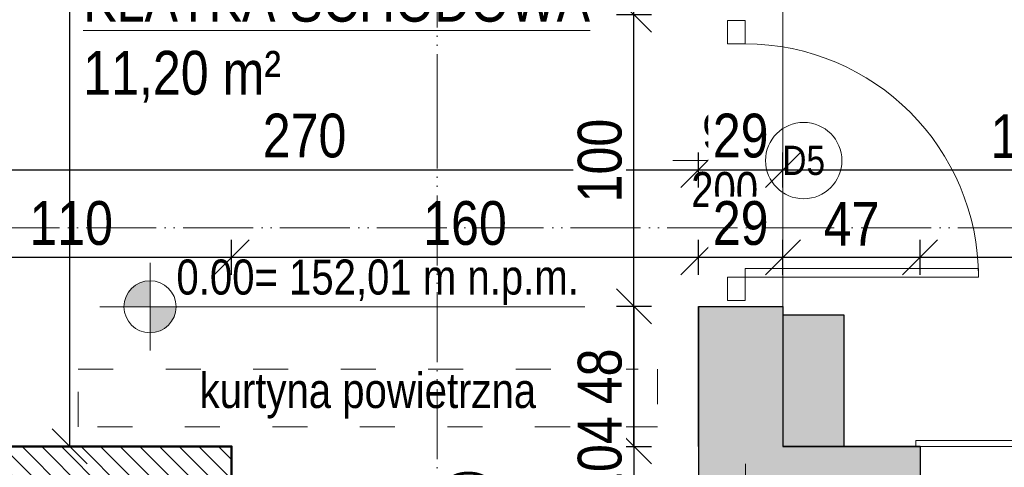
# Model space of a CAD drawing. Header units: millimetres. Extents: x 17147 to 52214, y -18116 to -4632.
# Tile 138 of 186: x 34299 to 34636, y -6989 to -6835. Entities that reach past the tile are written whole.
import ezdxf

# ---------------------------------------------------------------- set-up
doc = ezdxf.new("R2010")
doc.units = ezdxf.units.MM
for name, pattern in [('ACAD_ISO03W100', [30, 12, -18]), ('ACAD_ISO05W100', [33, 24, -3, 0, -3, 0, -3]), ('DASHDOT', [1, 0.5, -0.25, 0, -0.25])]:
    doc.linetypes.add(name, pattern=pattern)
doc.layers.get('Defpoints').update_dxf_attribs({"color": 6})
for name, color, linetype, lineweight in [('A-ciekie', 161, 'Continuous', 9), ('A-DRZ', 154, 'Continuous', 0), ('A-OKN', 154, 'Continuous', 9), ('A-opis', 130, 'Continuous', 9), ('A-wymiar', 177, 'Continuous', 0), ('A_opis_drzwi', 60, 'Continuous', 0), ('A_SCIANA_ISTN', 253, 'Continuous', 25), ('A_SCIANA_PROJ_KONSTRUKCJA', 3, 'Continuous', 50), ('elewacja C', 253, 'Continuous', 0), ('k_stal_osie', 1, 'DASHDOT', 9)]:
    doc.layers.add(name, color=color, linetype=linetype, lineweight=lineweight)
for name, color, linetype, lineweight, true_color in [('A-izolacja', 7, 'Continuous', 9, 0x4775ff), ('A_CIENKA_WARSTWY', 7, 'Continuous', 15, 0x3a3a92), ('S_KRESKOWANIE_SC_ISTN', 7, 'Continuous', 0, 0x878787)]:
    doc.layers.add(name, color=color, linetype=linetype, lineweight=lineweight, true_color=true_color)
doc.styles.get("Standard").update_dxf_attribs({"font": 'ARIALN.TTF'})
doc.styles.add('wymiary', font='ARIALN.TTF')
doc.dimstyles.new('anka', dxfattribs={"dimtxt": 15, "dimasz": 12, "dimexe": 6, "dimexo": 0.0625, "dimgap": 4, "dimtad": 1, "dimdec": 0, "dimzin": 0, "dimdsep": 46, "dimtxsty": 'wymiary', "dimblk": 'OBLIQUE', "dimcen": 0.09, "dimclrt": 7, "dimadec": 0, "dimazin": 0, "dimtfac": 1, "dimtdec": 0, "dimtix": 1, "dimtofl": 0, "dimtmove": 0, "dimatfit": 3, "dimldrblk": 'OBLIQUE', "dimfxl": 6, "dimfxlon": 1, "dimtfill": 1, "dimtolj": 1, "dimtzin": 0, "dimarcsym": 0})

# ---------------------------------------------------------------- blocks, each defined once
blk = doc.blocks.new('DRZWI-RZ-33')
at = {"layer": 'A-DRZ', "extrusion": (0, 0, -1)}
for points in [[(25, 48), (19, 48), (19, 40), (25, 40)], [(25, -48), (19, -48), (19, -40), (25, -40)]]:
    blk.add_lwpolyline(points, close=True, dxfattribs=at)
at = {"layer": 'A-DRZ'}
for points in [[(-19, -40), (-19, -37), (61, -37)], [(61, -40), (61, -37)]]:
    blk.add_lwpolyline(points, dxfattribs=at)
at = {"layer": 'A-DRZ', "extrusion": (0, 0, -1)}
blk.add_lwpolyline([(19, -40), (-61, -40)], dxfattribs=at)
at = {"layer": 'A-DRZ', "color": 1, "extrusion": (0, 0, -1)}
blk.add_arc((19, -40), 80, 90, 180, dxfattribs=at)
blk = doc.blocks.new('_OBLIQUE')
at = {"color": 0, "linetype": 'ByBlock'}
blk.add_line((-0.5, -0.5), (0.5, 0.5), dxfattribs=at)
blk = doc.blocks.new('*D96')
at = {"layer": 'A-wymiar', "color": 0, "lineweight": -2, "transparency": 16777216}
for p, q in [((34261.51, -6892.91), (34261.51, -6880.91)), ((34531.51, -6892.91), (34531.51, -6880.91)), ((34261.51, -6886.91), (34531.51, -6886.91))]:
    blk.add_line(p, q, dxfattribs=at)
at = {"layer": 'Defpoints', "color": 0, "transparency": 16777216}
for p in [(34531.51, -6886.91), (34261.51, -6918.73), (34531.51, -6918.73)]:
    blk.add_point(p, dxfattribs=at)
at = {"layer": 'A-wymiar', "color": 0, "lineweight": -2, "transparency": 16777216, "xscale": 12, "yscale": 12, "zscale": 12, "rotation": 180}
blk.add_blockref('_OBLIQUE', (34261.51, -6886.91), dxfattribs=at)
at = {"layer": 'A-wymiar', "color": 0, "lineweight": -2, "transparency": 16777216, "xscale": 12, "yscale": 12, "zscale": 12}
blk.add_blockref('_OBLIQUE', (34531.51, -6886.91), dxfattribs=at)
at = {"layer": 'A-wymiar', "color": 7, "lineweight": 9, "transparency": 16777216, "insert": (34396.51, -6875.25), "char_height": 15, "attachment_point": 5, "style": 'wymiary', "bg_fill": 3, "box_fill_scale": 1.1, "bg_fill_color": 256, "bg_fill_true_color": 13158600, "bg_fill_transparency": 0}
blk.add_mtext('\\A1;270', dxfattribs=at)
blk = doc.blocks.new('*D97')
at = {"layer": 'A-wymiar', "color": 0, "lineweight": -2, "transparency": 16777216}
for p, q in [((34531.51, -6892.91), (34531.51, -6880.91)), ((34560.51, -6892.91), (34560.51, -6880.91)), ((34531.51, -6886.91), (34560.51, -6886.91))]:
    blk.add_line(p, q, dxfattribs=at)
at = {"layer": 'Defpoints', "color": 0, "transparency": 16777216}
for p in [(34560.51, -6886.91), (34531.51, -6918.73), (34560.51, -6918.73)]:
    blk.add_point(p, dxfattribs=at)
at = {"layer": 'A-wymiar', "color": 0, "lineweight": -2, "transparency": 16777216, "xscale": 12, "yscale": 12, "zscale": 12, "rotation": 180}
blk.add_blockref('_OBLIQUE', (34531.51, -6886.91), dxfattribs=at)
at = {"layer": 'A-wymiar', "color": 0, "lineweight": -2, "transparency": 16777216, "xscale": 12, "yscale": 12, "zscale": 12}
blk.add_blockref('_OBLIQUE', (34560.51, -6886.91), dxfattribs=at)
at = {"layer": 'A-wymiar', "color": 7, "lineweight": 9, "transparency": 16777216, "insert": (34546.01, -6875.25), "char_height": 15, "attachment_point": 5, "style": 'wymiary', "bg_fill": 3, "box_fill_scale": 1.1, "bg_fill_color": 256, "bg_fill_true_color": 13158600, "bg_fill_transparency": 0}
blk.add_mtext('\\A1;29', dxfattribs=at)
blk = doc.blocks.new('*D98')
at = {"layer": 'A-wymiar', "color": 0, "lineweight": -2, "transparency": 16777216}
for p, q in [((34560.51, -6892.91), (34560.51, -6880.91)), ((34731.51, -6892.91), (34731.51, -6880.91)), ((34560.51, -6886.91), (34731.51, -6886.91))]:
    blk.add_line(p, q, dxfattribs=at)
at = {"layer": 'Defpoints', "color": 0, "transparency": 16777216}
for p in [(34731.51, -6886.91), (34560.51, -6918.73), (34731.51, -6918.73)]:
    blk.add_point(p, dxfattribs=at)
at = {"layer": 'A-wymiar', "color": 0, "lineweight": -2, "transparency": 16777216, "xscale": 12, "yscale": 12, "zscale": 12, "rotation": 180}
blk.add_blockref('_OBLIQUE', (34560.51, -6886.91), dxfattribs=at)
at = {"layer": 'A-wymiar', "color": 0, "lineweight": -2, "transparency": 16777216, "xscale": 12, "yscale": 12, "zscale": 12}
blk.add_blockref('_OBLIQUE', (34731.51, -6886.91), dxfattribs=at)
at = {"layer": 'A-wymiar', "color": 7, "lineweight": 9, "transparency": 16777216, "insert": (34646.01, -6875.38), "char_height": 15, "attachment_point": 5, "style": 'wymiary', "bg_fill": 3, "box_fill_scale": 1.1, "bg_fill_color": 256, "bg_fill_true_color": 13158600, "bg_fill_transparency": 0}
blk.add_mtext('\\A1;171', dxfattribs=at)
blk = doc.blocks.new('*D194')
at = {"layer": 'A-wymiar', "color": 0, "lineweight": -2, "transparency": 16777216}
for p, q in [((34261.51, -6922.89), (34261.51, -6910.89)), ((34371.51, -6922.89), (34371.51, -6910.89)), ((34261.51, -6916.89), (34371.51, -6916.89))]:
    blk.add_line(p, q, dxfattribs=at)
at = {"layer": 'Defpoints', "color": 0, "transparency": 16777216}
for p in [(34371.51, -6916.89), (34261.51, -6981.73), (34371.51, -6981.73)]:
    blk.add_point(p, dxfattribs=at)
at = {"layer": 'A-wymiar', "color": 0, "lineweight": -2, "transparency": 16777216, "xscale": 12, "yscale": 12, "zscale": 12, "rotation": 180}
blk.add_blockref('_OBLIQUE', (34261.51, -6916.89), dxfattribs=at)
at = {"layer": 'A-wymiar', "color": 0, "lineweight": -2, "transparency": 16777216, "xscale": 12, "yscale": 12, "zscale": 12}
blk.add_blockref('_OBLIQUE', (34371.51, -6916.89), dxfattribs=at)
at = {"layer": 'A-wymiar', "color": 7, "lineweight": 9, "transparency": 16777216, "insert": (34316.51, -6905.24), "char_height": 15, "attachment_point": 5, "style": 'wymiary', "bg_fill": 3, "box_fill_scale": 1.1, "bg_fill_color": 256, "bg_fill_true_color": 13158600, "bg_fill_transparency": 0}
blk.add_mtext('\\A1;110', dxfattribs=at)
blk = doc.blocks.new('*D220')
at = {"layer": 'A-wymiar', "color": 0, "lineweight": -2, "transparency": 16777216}
for p, q in [((34371.51, -6922.89), (34371.51, -6910.89)), ((34531.51, -6922.89), (34531.51, -6910.89)), ((34371.51, -6916.89), (34531.51, -6916.89))]:
    blk.add_line(p, q, dxfattribs=at)
at = {"layer": 'Defpoints', "color": 0, "transparency": 16777216}
for p in [(34531.51, -6916.89), (34371.51, -6981.73), (34531.51, -6981.73)]:
    blk.add_point(p, dxfattribs=at)
at = {"layer": 'A-wymiar', "color": 0, "lineweight": -2, "transparency": 16777216, "xscale": 12, "yscale": 12, "zscale": 12, "rotation": 180}
blk.add_blockref('_OBLIQUE', (34371.51, -6916.89), dxfattribs=at)
at = {"layer": 'A-wymiar', "color": 0, "lineweight": -2, "transparency": 16777216, "xscale": 12, "yscale": 12, "zscale": 12}
blk.add_blockref('_OBLIQUE', (34531.51, -6916.89), dxfattribs=at)
at = {"layer": 'A-wymiar', "color": 7, "lineweight": 9, "transparency": 16777216, "insert": (34451.51, -6905.24), "char_height": 15, "attachment_point": 5, "style": 'wymiary', "bg_fill": 3, "box_fill_scale": 1.1, "bg_fill_color": 256, "bg_fill_true_color": 13158600, "bg_fill_transparency": 0}
blk.add_mtext('\\A1;160', dxfattribs=at)
blk = doc.blocks.new('*D221')
at = {"layer": 'A-wymiar', "color": 0, "lineweight": -2, "transparency": 16777216}
for p, q in [((34531.51, -6922.89), (34531.51, -6910.89)), ((34560.51, -6922.89), (34560.51, -6910.89)), ((34531.51, -6916.89), (34560.51, -6916.89))]:
    blk.add_line(p, q, dxfattribs=at)
at = {"layer": 'Defpoints', "color": 0, "transparency": 16777216}
for p in [(34560.51, -6916.89), (34560.51, -6933.73), (34531.51, -6981.73)]:
    blk.add_point(p, dxfattribs=at)
at = {"layer": 'A-wymiar', "color": 0, "lineweight": -2, "transparency": 16777216, "xscale": 12, "yscale": 12, "zscale": 12, "rotation": 180}
blk.add_blockref('_OBLIQUE', (34531.51, -6916.89), dxfattribs=at)
at = {"layer": 'A-wymiar', "color": 0, "lineweight": -2, "transparency": 16777216, "xscale": 12, "yscale": 12, "zscale": 12}
blk.add_blockref('_OBLIQUE', (34560.51, -6916.89), dxfattribs=at)
at = {"layer": 'A-wymiar', "color": 7, "lineweight": 9, "transparency": 16777216, "insert": (34546.01, -6905.24), "char_height": 15, "attachment_point": 5, "style": 'wymiary', "bg_fill": 3, "box_fill_scale": 1.1, "bg_fill_color": 256, "bg_fill_true_color": 13158600, "bg_fill_transparency": 0}
blk.add_mtext('\\A1;29', dxfattribs=at)
blk = doc.blocks.new('*D222')
at = {"layer": 'A-wymiar', "color": 0, "lineweight": -2, "transparency": 16777216}
for p, q in [((34560.51, -6922.89), (34560.51, -6910.89)), ((34607.51, -6922.89), (34607.51, -6910.89)), ((34560.51, -6916.89), (34607.51, -6916.89))]:
    blk.add_line(p, q, dxfattribs=at)
at = {"layer": 'Defpoints', "color": 0, "transparency": 16777216}
for p in [(34607.51, -6916.89), (34560.51, -6933.73), (34607.51, -6981.73)]:
    blk.add_point(p, dxfattribs=at)
at = {"layer": 'A-wymiar', "color": 0, "lineweight": -2, "transparency": 16777216, "xscale": 12, "yscale": 12, "zscale": 12, "rotation": 180}
blk.add_blockref('_OBLIQUE', (34560.51, -6916.89), dxfattribs=at)
at = {"layer": 'A-wymiar', "color": 0, "lineweight": -2, "transparency": 16777216, "xscale": 12, "yscale": 12, "zscale": 12}
blk.add_blockref('_OBLIQUE', (34607.51, -6916.89), dxfattribs=at)
at = {"layer": 'A-wymiar', "color": 7, "lineweight": 9, "transparency": 16777216, "insert": (34584.01, -6905.39), "char_height": 15, "attachment_point": 5, "style": 'wymiary', "bg_fill": 3, "box_fill_scale": 1.1, "bg_fill_color": 256, "bg_fill_true_color": 13158600, "bg_fill_transparency": 0}
blk.add_mtext('\\A1;47', dxfattribs=at)
blk = doc.blocks.new('*D411')
at = {"layer": 'A-wymiar', "color": 0, "lineweight": -2, "transparency": 16777216}
for p, q in [((34055.46, -6981.73), (34043.46, -6981.73)), ((34049.46, -7037.73), (34049.46, -6981.73)), ((34055.46, -7037.73), (34043.46, -7037.73))]:
    blk.add_line(p, q, dxfattribs=at)
at = {"layer": 'Defpoints', "color": 0, "transparency": 16777216}
for p in [(34049.46, -6981.73), (34188.76, -6981.73), (34336.67, -7037.73)]:
    blk.add_point(p, dxfattribs=at)
at = {"layer": 'A-wymiar', "color": 0, "lineweight": -2, "transparency": 16777216, "xscale": 12, "yscale": 12, "zscale": 12}
for p, rotation in [((34049.46, -6981.73), 90), ((34049.46, -7037.73), 270)]:
    blk.add_blockref('_OBLIQUE', p, dxfattribs=dict(at, rotation=rotation))
at = {"layer": 'A-wymiar', "color": 7, "transparency": 16777216, "insert": (34037.8, -7009.73), "char_height": 15, "attachment_point": 5, "rotation": 90, "style": 'wymiary', "bg_fill": 3, "box_fill_scale": 1.1, "bg_fill_color": 256, "bg_fill_true_color": 13158600, "bg_fill_transparency": 0}
blk.add_mtext('\\A1;56', dxfattribs=at)
blk = doc.blocks.new('*U59')
at = {"layer": 'A-ciekie'}
for p, q in [((18175.78, 17805.34), (18175.78, 17908.34)), ((18175.78, 17908.34), (18177.78, 17908.34)), ((18238.12, 17901.84), (18233.78, 17901.84)), ((18238.12, 17811.84), (18238.12, 17901.84)), ((18233.78, 17811.84), (18238.12, 17811.84)), ((18177.78, 17805.34), (18175.78, 17805.34))]:
    blk.add_line(p, q, dxfattribs=at)
at = {"layer": 'A-izolacja'}
for points in [[(18206.78, 17906.84), (18206.78, 17901.84), (18233.78, 17901.84)], [(18206.78, 17906.84), (18206.78, 17901.84), (18233.78, 17901.84)], [(18206.78, 17906.84), (18206.78, 17901.84), (18233.78, 17901.84)], [(18233.78, 17901.84), (18206.78, 17901.84), (18206.78, 17906.84)], [(18206.78, 17806.84), (18206.78, 17811.84), (18233.78, 17811.84)], [(18233.78, 17811.84), (18206.78, 17811.84), (18206.78, 17806.84)]]:
    blk.add_lwpolyline(points, dxfattribs=at)
at = {"layer": 'A-OKN', "color": 250}
for p, q in [((18198.78, 17900.34), (18198.78, 17906.84)), ((18198.78, 17906.84), (18206.78, 17906.84)), ((18206.78, 17906.84), (18206.78, 17898.84)), ((18197.28, 17894.84), (18197.28, 17901.34)), ((18197.28, 17901.34), (18198.78, 17901.34)), ((18198.78, 17901.34), (18198.78, 17899.84)), ((18198.78, 17899.84), (18205.28, 17899.84)), ((18205.28, 17899.84), (18205.28, 17894.84)), ((18206.78, 17898.84), (18205.28, 17898.84)), ((18197.28, 17812.34), (18197.28, 17818.84)), ((18205.28, 17818.84), (18205.28, 17813.84)), ((18205.28, 17813.84), (18205.28, 17814.84)), ((18205.28, 17814.84), (18206.78, 17814.84)), ((18206.78, 17814.84), (18206.78, 17806.84)), ((18198.78, 17812.34), (18197.28, 17812.34)), ((18205.28, 17813.84), (18198.78, 17813.84)), ((18198.78, 17813.84), (18198.78, 17812.34)), ((18198.78, 17806.84), (18198.78, 17813.34))]:
    blk.add_line(p, q, dxfattribs=at)
at = {"layer": 'A-OKN'}
for p, q in [((18206.78, 17898.84), (18206.78, 17814.84)), ((18200.78, 17895.84), (18200.78, 17894.84)), ((18200.78, 17895.84), (18203.28, 17895.84)), ((18203.28, 17895.84), (18200.78, 17895.84)), ((18200.78, 17895.84), (18200.78, 17894.84)), ((18203.28, 17894.84), (18203.28, 17895.84)), ((18203.28, 17894.84), (18203.28, 17895.84)), ((18200.78, 17894.84), (18197.28, 17894.84)), ((18197.28, 17818.84), (18197.28, 17894.84)), ((18200.78, 17817.84), (18200.78, 17894.84)), ((18203.28, 17894.84), (18203.28, 17817.84)), ((18205.28, 17894.84), (18203.28, 17894.84)), ((18205.28, 17819.34), (18205.28, 17894.84)), ((18205.28, 17894.84), (18205.28, 17818.84)), ((18197.28, 17818.84), (18200.78, 17818.84)), ((18200.78, 17818.84), (18200.78, 17817.84)), ((18203.28, 17817.84), (18200.78, 17817.84)), ((18200.78, 17817.84), (18203.28, 17817.84)), ((18203.28, 17818.84), (18205.28, 17818.84)), ((18203.28, 17817.84), (18203.28, 17818.84))]:
    blk.add_line(p, q, dxfattribs=at)
blk = doc.blocks.new('*D169')
at = {"layer": 'A-wymiar', "color": 0, "lineweight": -2, "transparency": 16777216}
for p, q in [((34560.51, -6892.91), (34560.51, -6880.91)), ((34731.51, -6892.91), (34731.51, -6880.91)), ((34560.51, -6886.91), (34731.51, -6886.91))]:
    blk.add_line(p, q, dxfattribs=at)
at = {"layer": 'Defpoints', "color": 0, "transparency": 16777216}
for p in [(34731.51, -6886.91), (34560.51, -6918.73), (34731.51, -6918.73)]:
    blk.add_point(p, dxfattribs=at)
at = {"layer": 'A-wymiar', "color": 0, "lineweight": -2, "transparency": 16777216, "xscale": 12, "yscale": 12, "zscale": 12, "rotation": 180}
blk.add_blockref('_OBLIQUE', (34560.51, -6886.91), dxfattribs=at)
at = {"layer": 'A-wymiar', "color": 0, "lineweight": -2, "transparency": 16777216, "xscale": 12, "yscale": 12, "zscale": 12}
blk.add_blockref('_OBLIQUE', (34731.51, -6886.91), dxfattribs=at)
at = {"layer": 'A-wymiar', "color": 7, "lineweight": 9, "transparency": 16777216, "insert": (34646.01, -6875.38), "char_height": 15, "attachment_point": 5, "style": 'wymiary', "bg_fill": 3, "box_fill_scale": 1.1, "bg_fill_color": 256, "bg_fill_true_color": 13158600, "bg_fill_transparency": 0}
blk.add_mtext('\\A1;171', dxfattribs=at)
blk = doc.blocks.new('*D172')
at = {"layer": 'A-wymiar', "color": 0, "lineweight": -2, "transparency": 16777216}
for p, q in [((34607.51, -6922.89), (34607.51, -6910.89)), ((34707.51, -6922.89), (34707.51, -6910.89)), ((34607.51, -6916.89), (34707.51, -6916.89))]:
    blk.add_line(p, q, dxfattribs=at)
at = {"layer": 'Defpoints', "color": 0, "transparency": 16777216}
for p in [(34707.51, -6916.89), (34607.51, -6981.73), (34707.51, -6981.73)]:
    blk.add_point(p, dxfattribs=at)
at = {"layer": 'A-wymiar', "color": 0, "lineweight": -2, "transparency": 16777216, "xscale": 12, "yscale": 12, "zscale": 12, "rotation": 180}
blk.add_blockref('_OBLIQUE', (34607.51, -6916.89), dxfattribs=at)
at = {"layer": 'A-wymiar', "color": 0, "lineweight": -2, "transparency": 16777216, "xscale": 12, "yscale": 12, "zscale": 12}
blk.add_blockref('_OBLIQUE', (34707.51, -6916.89), dxfattribs=at)
at = {"layer": 'A-wymiar', "color": 7, "lineweight": 9, "transparency": 16777216, "insert": (34657.51, -6905.24), "char_height": 15, "attachment_point": 5, "style": 'wymiary', "bg_fill": 3, "box_fill_scale": 1.1, "bg_fill_color": 256, "bg_fill_true_color": 13158600, "bg_fill_transparency": 0}
blk.add_mtext('\\A1;100', dxfattribs=at)
blk = doc.blocks.new('*D504')
at = {"layer": 'A_CIENKA_WARSTWY', "color": 0, "lineweight": -2, "transparency": 16777216}
for p, q in [((34310.03, -6406.73), (34322.03, -6406.73)), ((34316.03, -6981.73), (34316.03, -6406.73)), ((34310.03, -6981.73), (34322.03, -6981.73))]:
    blk.add_line(p, q, dxfattribs=at)
at = {"layer": 'Defpoints', "color": 0, "transparency": 16777216}
for p in [(34261.51, -6406.73), (34316.03, -6406.73), (34261.51, -6981.73)]:
    blk.add_point(p, dxfattribs=at)
at = {"layer": 'A_CIENKA_WARSTWY', "color": 0, "lineweight": -2, "transparency": 16777216, "xscale": 12, "yscale": 12, "zscale": 12}
for p, rotation in [((34316.03, -6406.73), 90), ((34316.03, -6981.73), 270)]:
    blk.add_blockref('_OBLIQUE', p, dxfattribs=dict(at, rotation=rotation))
at = {"layer": 'A_CIENKA_WARSTWY', "color": 7, "transparency": 16777216, "insert": (34304.4, -6694.23), "char_height": 15, "attachment_point": 5, "rotation": 90, "style": 'wymiary', "bg_fill": 3, "box_fill_scale": 1.1, "bg_fill_color": 256, "bg_fill_true_color": 13158600, "bg_fill_transparency": 0}
blk.add_mtext('\\A1;575', dxfattribs=at)
blk = doc.blocks.new('*D505')
at = {"layer": 'A_CIENKA_WARSTWY', "color": 0, "lineweight": -2, "transparency": 16777216}
for p, q in [((34515.43, -6933.73), (34503.43, -6933.73)), ((34509.43, -6981.73), (34509.43, -6933.73)), ((34503.43, -6981.73), (34515.43, -6981.73))]:
    blk.add_line(p, q, dxfattribs=at)
at = {"layer": 'Defpoints', "color": 0, "transparency": 16777216}
for p in [(34509.43, -6933.73), (34531.51, -6933.73), (34371.51, -6981.73)]:
    blk.add_point(p, dxfattribs=at)
at = {"layer": 'A_CIENKA_WARSTWY', "color": 0, "lineweight": -2, "transparency": 16777216, "xscale": 12, "yscale": 12, "zscale": 12}
for p, rotation in [((34509.43, -6933.73), 90), ((34509.43, -6981.73), 270)]:
    blk.add_blockref('_OBLIQUE', p, dxfattribs=dict(at, rotation=rotation))
at = {"layer": 'A_CIENKA_WARSTWY', "color": 7, "transparency": 16777216, "insert": (34497.77, -6957.73), "char_height": 15, "attachment_point": 5, "rotation": 90, "style": 'wymiary', "bg_fill": 3, "box_fill_scale": 1.1, "bg_fill_color": 256, "bg_fill_true_color": 13158600, "bg_fill_transparency": 0}
blk.add_mtext('\\A1;48', dxfattribs=at)
blk = doc.blocks.new('*D506')
at = {"layer": 'A_CIENKA_WARSTWY', "color": 0, "lineweight": -2, "transparency": 16777216}
for p, q in [((34515.43, -6833.73), (34503.43, -6833.73)), ((34509.43, -6933.73), (34509.43, -6833.73)), ((34515.43, -6933.73), (34503.43, -6933.73))]:
    blk.add_line(p, q, dxfattribs=at)
at = {"layer": 'Defpoints', "color": 0, "transparency": 16777216}
for p in [(34509.43, -6833.73), (34531.51, -6833.73), (34531.51, -6933.73)]:
    blk.add_point(p, dxfattribs=at)
at = {"layer": 'A_CIENKA_WARSTWY', "color": 0, "lineweight": -2, "transparency": 16777216, "xscale": 12, "yscale": 12, "zscale": 12}
for p, rotation in [((34509.43, -6833.73), 90), ((34509.43, -6933.73), 270)]:
    blk.add_blockref('_OBLIQUE', p, dxfattribs=dict(at, rotation=rotation))
at = {"layer": 'A_CIENKA_WARSTWY', "color": 7, "transparency": 16777216, "insert": (34497.77, -6883.73), "char_height": 15, "attachment_point": 5, "rotation": 90, "style": 'wymiary', "bg_fill": 3, "box_fill_scale": 1.1, "bg_fill_color": 256, "bg_fill_true_color": 13158600, "bg_fill_transparency": 0}
blk.add_mtext('\\A1;100', dxfattribs=at)
blk = doc.blocks.new('*D507')
at = {"layer": 'A_CIENKA_WARSTWY', "color": 0, "lineweight": -2, "transparency": 16777216}
for p, q in [((34515.43, -6406.73), (34503.43, -6406.73)), ((34509.43, -6833.73), (34509.43, -6406.73)), ((34515.43, -6833.73), (34503.43, -6833.73))]:
    blk.add_line(p, q, dxfattribs=at)
at = {"layer": 'Defpoints', "color": 0, "transparency": 16777216}
for p in [(34509.43, -6406.73), (34531.51, -6406.73), (34531.51, -6833.73)]:
    blk.add_point(p, dxfattribs=at)
at = {"layer": 'A_CIENKA_WARSTWY', "color": 0, "lineweight": -2, "transparency": 16777216, "xscale": 12, "yscale": 12, "zscale": 12}
for p, rotation in [((34509.43, -6406.73), 90), ((34509.43, -6833.73), 270)]:
    blk.add_blockref('_OBLIQUE', p, dxfattribs=dict(at, rotation=rotation))
at = {"layer": 'A_CIENKA_WARSTWY', "color": 7, "transparency": 16777216, "insert": (34497.9, -6620.23), "char_height": 15, "attachment_point": 5, "rotation": 90, "style": 'wymiary', "bg_fill": 3, "box_fill_scale": 1.1, "bg_fill_color": 256, "bg_fill_true_color": 13158600, "bg_fill_transparency": 0}
blk.add_mtext('\\A1;427', dxfattribs=at)
blk = doc.blocks.new('kota_rzut')
at = {"layer": 'A-opis'}
h = blk.add_hatch(color=256, dxfattribs=at)
h.dxf.hatch_style = 1
h.paths.add_polyline_path([(8442.45, 14654.81, 0.414214), (8433.52, 14645.88), (8442.45, 14645.88)])
h = blk.add_hatch(color=256, dxfattribs=at)
h.dxf.hatch_style = 1
h.paths.add_polyline_path([(8451.38, 14645.88), (8442.45, 14645.88), (8442.45, 14636.94, 0.414214)])
for p, q in [((8442.45, 14660.89), (8442.45, 14630.87)), ((8425.22, 14645.88), (8491.07, 14645.88))]:
    blk.add_line(p, q, dxfattribs=at)
blk.add_circle((8442.45, 14645.88), 8.93, dxfattribs=at)
blk = doc.blocks.new('*D587')
at = {"layer": 'A-wymiar', "color": 0, "lineweight": -2, "transparency": 16777216}
for p, q in [((34515.43, -6933.73), (34503.43, -6933.73)), ((34509.43, -6933.73), (34509.43, -7037.73)), ((34515.43, -7037.73), (34503.43, -7037.73))]:
    blk.add_line(p, q, dxfattribs=at)
at = {"layer": 'Defpoints', "color": 0, "transparency": 16777216}
for p in [(34531.51, -6933.73), (34509.43, -7037.73), (34531.51, -7037.73)]:
    blk.add_point(p, dxfattribs=at)
at = {"layer": 'A-wymiar', "color": 0, "lineweight": -2, "transparency": 16777216, "xscale": 12, "yscale": 12, "zscale": 12}
for p, rotation in [((34509.43, -6933.73), 90), ((34509.43, -7037.73), 270)]:
    blk.add_blockref('_OBLIQUE', p, dxfattribs=dict(at, rotation=rotation))
at = {"layer": 'A-wymiar', "color": 7, "transparency": 16777216, "insert": (34497.77, -6985.73), "char_height": 15, "attachment_point": 5, "rotation": 90, "style": 'wymiary', "bg_fill": 3, "box_fill_scale": 1.1, "bg_fill_color": 256, "bg_fill_true_color": 13158600, "bg_fill_transparency": 0}
blk.add_mtext('\\A1;104', dxfattribs=at)

msp = doc.modelspace()

# ---------------------------------------------------------------- hatches: boundary and pattern name
at = {"layer": 'A_SCIANA_PROJ_KONSTRUKCJA', "lineweight": 9, "true_color": 0x2ad533}
h = msp.add_hatch(dxfattribs=at)
h.set_pattern_fill('ANSI31', color=102, scale=1.5, angle=90)
h.paths.add_polyline_path([(34371.51, -7006.73), (34371.51, -6981.73), (34282.26, -6981.73), (34282.26, -7006.73)])
at = {"layer": 'S_KRESKOWANIE_SC_ISTN', "transparency": 33554559}
h = msp.add_hatch(color=256, dxfattribs=at)
h.dxf.hatch_style = 1
h.paths.add_polyline_path([(34560.51, -6933.73), (34557.5, -6933.73), (34531.51, -6933.73), (34531.51, -6981.73), (34531.51, -7006.73), (34607.51, -7006.73), (34607.51, -6981.73), (34560.51, -6981.73)])
h = msp.add_hatch(color=256, dxfattribs=at)
h.dxf.hatch_style = 1
h.paths.add_polyline_path([(34581.51, -6936.73), (34560.51, -6936.73), (34560.51, -6981.73), (34565.51, -6981.73), (34581.51, -6981.73)])

# ---------------------------------------------------------------- linework, layer by layer
at = {"layer": 'A-opis', "linetype": 'ACAD_ISO03W100'}
msp.add_lwpolyline([(34318.92, -6955.28), (34517.5, -6955.28), (34517.5, -6974.97), (34318.92, -6974.97)], close=True, dxfattribs=at)
at = {"layer": 'A_opis_drzwi'}
msp.add_line((34522.72, -6883.73), (34554.51, -6883.73), dxfattribs=at)
at = {"layer": 'A_SCIANA_ISTN'}
for p, q in [((34531.51, -6933.73), (34531.51, -6981.73)), ((34560.51, -6933.73), (34560.51, -6981.73)), ((34371.51, -6981.73), (34371.51, -7037.73)), ((34531.51, -6981.73), (34531.51, -7037.73)), ((34607.51, -6981.73), (34560.51, -6981.73))]:
    msp.add_line(p, q, dxfattribs=at)
for points in [[(34531.51, -6981.73), (34531.51, -6933.73)], [(34531.51, -6981.73), (34531.51, -6933.73)], [(34531.51, -6933.73), (34557.5, -6933.73), (34560.51, -6933.73)], [(34581.51, -6936.73), (34560.51, -6936.73)], [(34581.51, -6981.73), (34581.51, -6936.73), (34560.51, -6936.73)], [(34531.51, -6981.73), (34531.51, -7037.73)], [(34560.51, -6981.73), (34607.51, -6981.73), (34607.51, -7010.73)]]:
    msp.add_lwpolyline(points, dxfattribs=at)
msp.add_lwpolyline([(34282.26, -6981.73), (34371.51, -6981.73), (34371.51, -7006.73), (34282.26, -7006.73)], close=True, dxfattribs=at)
at = {"layer": 'A_SCIANA_PROJ_KONSTRUKCJA'}
msp.add_lwpolyline([(34282.26, -6981.73), (34371.51, -6981.73), (34371.51, -7006.73), (34282.26, -7006.73)], close=True, dxfattribs=at)
at = {"layer": 'k_stal_osie', "ltscale": 10}
msp.add_line((34547.67, -6987.67), (34547.67, -7621.14), dxfattribs=at)

# ---------------------------------------------------------------- block references
at = {"layer": 'A-DRZ', "extrusion": (0, 0, -1), "xscale": -1}
msp.add_blockref('DRZWI-RZ-33', (-34566.51, -6883.73), dxfattribs=at)

# ---------------------------------------------------------------- texts
at = {"layer": 'A-opis', "color": 156, "true_color": 0x0f468a, "insert": (33743.52, -6704.68), "char_height": 15, "attachment_point": 1, "style": 'wymiary'}
msp.add_mtext_dynamic_manual_height_columns('\\pi5.9638;{\\LPOM. BIUROWE 3 OS.\\P\\pi12.952;DZIAŁ TECHNICZNY}\\P\\pi60.904;32,73 m²', width=188.6534, gutter_width=12.5, heights=[0], dxfattribs=at)
at = {"layer": 'A-opis', "insert": (34418.21, -6964.37), "char_height": 12, "width": 198.5822, "attachment_point": 5, "style": 'wymiary'}
msp.add_mtext('kurtyna powietrzna', dxfattribs=at)
at = {"layer": 'A-opis', "insert": (34449.87, -7012.74), "char_height": 15, "width": 42.7859, "attachment_point": 5, "rotation": 90, "style": 'wymiary'}
msp.add_mtext('140\\P{\\H0.66667x;(100+40)}\\P220', dxfattribs=at)
at = {"layer": 'A_opis_drzwi', "insert": (34540.51, -6883.73), "char_height": 12, "width": 42.7859, "attachment_point": 5, "style": 'wymiary'}
msp.add_mtext('90\\P200', dxfattribs=at)

# ---------------------------------------------------------------- next in the draw order: dimensions: what is measured, and where the dimension line sits
at = {"layer": 'A-wymiar', "lineweight": 9}
dim = msp.add_linear_dim(base=(34531.51, -6886.91), p1=(34261.51, -6918.73), p2=(34531.51, -6918.73), dimstyle='anka', override={"dimtmove": 1}, dxfattribs=at)
dim.commit()
dim.dimension.update_dxf_attribs({"geometry": '*D96', "text_midpoint": (34396.51, -6875.25)})

# ---------------------------------------------------------------- next in the draw order: dimensions: what is measured, and where the dimension line sits
for base, p1, p2, picture, middle in [((34560.51, -6886.91), (34531.51, -6918.73), (34560.51, -6918.73), '*D97', (34546.01, -6875.25)), ((34371.51, -6916.89), (34261.51, -6981.73), (34371.51, -6981.73), '*D194', (34316.51, -6905.24))]:
    dim = msp.add_linear_dim(base=base, p1=p1, p2=p2, dimstyle='anka', override={"dimtmove": 1}, dxfattribs=at)
    dim.commit()
    dim.dimension.update_dxf_attribs({"geometry": picture, "text_midpoint": middle})

# ---------------------------------------------------------------- next in the draw order: dimensions: what is measured, and where the dimension line sits
for base, p1, p2, picture, middle in [((34731.51, -6886.91), (34560.51, -6918.73), (34731.51, -6918.73), '*D98', (34646.01, -6875.38)), ((34531.51, -6916.89), (34371.51, -6981.73), (34531.51, -6981.73), '*D220', (34451.51, -6905.24))]:
    dim = msp.add_linear_dim(base=base, p1=p1, p2=p2, dimstyle='anka', override={"dimtmove": 1}, dxfattribs=at)
    dim.commit()
    dim.dimension.update_dxf_attribs({"geometry": picture, "text_midpoint": middle})
at = {"layer": 'A-wymiar'}
dim = msp.add_linear_dim(base=(34049.46, -6981.73), p1=(34336.67, -7037.73), p2=(34188.76, -6981.73), angle=90, dimstyle='anka', override={"dimtmove": 1}, dxfattribs=at)
dim.commit()
dim.dimension.update_dxf_attribs({"geometry": '*D411', "text_midpoint": (34037.8, -7009.73)})

# ---------------------------------------------------------------- next in the draw order: dimensions: what is measured, and where the dimension line sits
at = {"layer": 'A-wymiar', "lineweight": 9}
dim = msp.add_linear_dim(base=(34560.51, -6916.89), p1=(34531.51, -6981.73), p2=(34560.51, -6933.73), dimstyle='anka', override={"dimtmove": 1}, dxfattribs=at)
dim.commit()
dim.dimension.update_dxf_attribs({"geometry": '*D221', "text_midpoint": (34546.01, -6905.24)})

# ---------------------------------------------------------------- next in the draw order: dimensions: what is measured, and where the dimension line sits
dim = msp.add_linear_dim(base=(34607.51, -6916.89), p1=(34560.51, -6933.73), p2=(34607.51, -6981.73), dimstyle='anka', override={"dimtmove": 1}, dxfattribs=at)
dim.commit()
dim.dimension.update_dxf_attribs({"geometry": '*D222', "text_midpoint": (34584.01, -6905.39)})
at = {"layer": 'A_CIENKA_WARSTWY'}
dim = msp.add_linear_dim(base=(34509.43, -6933.73), p1=(34371.51, -6981.73), p2=(34531.51, -6933.73), angle=90, dimstyle='anka', dxfattribs=at)
dim.commit()
dim.dimension.update_dxf_attribs({"geometry": '*D505', "text_midpoint": (34497.77, -6957.73)})

# ---------------------------------------------------------------- next in the draw order: linework, layer by layer
at = {"layer": 'A-opis', "color": 212, "linetype": 'ACAD_ISO05W100', "true_color": 0xe01fda}
for points in [[(34442.02, -5685.25), (34442.02, -6862.45), (34442.02, -6862.45), (34442.02, -9462.19)], [(34777.26, -6906.8), (34142.03, -6906.8)]]:
    msp.add_lwpolyline(points, dxfattribs=at)

# ---------------------------------------------------------------- next in the draw order: block references
at = {"layer": 'A-ciekie'}
msp.add_blockref('kota_rzut', (25901.09, -21579.73), dxfattribs=at)
at = {"layer": 'elewacja C', "xscale": -1, "rotation": 90}
msp.add_blockref('*U59', (52514.36, 11196.05), dxfattribs=at)

# ---------------------------------------------------------------- next in the draw order: texts
at = {"layer": 'A-opis', "insert": (34352.59, -6917.66), "char_height": 12, "attachment_point": 1}
msp.add_mtext_dynamic_manual_height_columns('0.00= 152,01 m n.p.m. ', width=137.2023, gutter_width=12.5, heights=[0], dxfattribs=at)

# ---------------------------------------------------------------- next in the draw order: dimensions: what is measured, and where the dimension line sits
at = {"layer": 'A-wymiar', "lineweight": 9}
dim = msp.add_linear_dim(base=(34731.51, -6886.91), p1=(34560.51, -6918.73), p2=(34731.51, -6918.73), dimstyle='anka', override={"dimtmove": 1}, dxfattribs=at)
dim.commit()
dim.dimension.update_dxf_attribs({"geometry": '*D169', "text_midpoint": (34646.01, -6875.38)})
at = {"layer": 'A_CIENKA_WARSTWY'}
dim = msp.add_linear_dim(base=(34316.03, -6406.73), p1=(34261.51, -6981.73), p2=(34261.51, -6406.73), angle=90, dimstyle='anka', dxfattribs=at)
dim.commit()
dim.dimension.update_dxf_attribs({"geometry": '*D504', "text_midpoint": (34304.4, -6694.23)})
dim = msp.add_linear_dim(base=(34509.43, -6833.73), p1=(34531.51, -6933.73), p2=(34531.51, -6833.73), angle=90, dimstyle='anka', override={"dimtmove": 1}, dxfattribs=at)
dim.commit()
dim.dimension.update_dxf_attribs({"geometry": '*D506', "text_midpoint": (34497.77, -6883.73)})

# ---------------------------------------------------------------- next in the draw order: linework, layer by layer
at = {"layer": 'A-opis'}
msp.add_line((34392.15, -6933.85), (34492.56, -6933.85), dxfattribs=at)
at = {"layer": 'A_opis_drzwi'}
msp.add_circle((34567.6, -6883.73), 13.09, dxfattribs=at)

# ---------------------------------------------------------------- next in the draw order: texts
at = {"layer": 'A_opis_drzwi', "insert": (34567.6, -6883.73), "char_height": 10, "width": 42.7859, "attachment_point": 5, "style": 'wymiary'}
msp.add_mtext('D5', dxfattribs=at)

# ---------------------------------------------------------------- next in the draw order: dimensions: what is measured, and where the dimension line sits
at = {"layer": 'A-wymiar', "lineweight": 9}
dim = msp.add_linear_dim(base=(34707.51, -6916.89), p1=(34607.51, -6981.73), p2=(34707.51, -6981.73), dimstyle='anka', override={"dimtmove": 1}, dxfattribs=at)
dim.commit()
dim.dimension.update_dxf_attribs({"geometry": '*D172', "text_midpoint": (34657.51, -6905.24)})
at = {"layer": 'A_CIENKA_WARSTWY'}
dim = msp.add_linear_dim(base=(34509.43, -6406.73), p1=(34531.51, -6833.73), p2=(34531.51, -6406.73), angle=90, dimstyle='anka', override={"dimtmove": 1}, dxfattribs=at)
dim.commit()
dim.dimension.update_dxf_attribs({"geometry": '*D507', "text_midpoint": (34497.9, -6620.23)})

# ---------------------------------------------------------------- next in the draw order: linework, layer by layer
at = {"layer": 'A-wymiar'}
msp.add_lwpolyline([(34731.51, -6381.73), (34560.51, -6381.73), (34560.51, -6981.73), (34731.51, -6981.73)], close=True, dxfattribs=at)

# ---------------------------------------------------------------- next in the draw order: texts
at = {"layer": 'A-opis', "color": 156, "true_color": 0x0f468a, "insert": (34312.22, -6821.11), "char_height": 15, "attachment_point": 1, "style": 'wymiary'}
msp.add_mtext_dynamic_manual_height_columns('\\pi8.4152;{\\LKLATKA SCHODOWA\\P\\pi61.836;}11,20 m²', width=189.3611, gutter_width=12.5, heights=[0], dxfattribs=at)

# ---------------------------------------------------------------- next in the draw order: dimensions: what is measured, and where the dimension line sits
at = {"layer": 'A-wymiar'}
dim = msp.add_linear_dim(base=(34509.43, -7037.73), p1=(34531.51, -6933.73), p2=(34531.51, -7037.73), angle=90, dimstyle='anka', override={"dimtmove": 1}, dxfattribs=at)
dim.commit()
dim.dimension.update_dxf_attribs({"geometry": '*D587', "text_midpoint": (34497.77, -6985.73)})

doc.saveas('drawing.dxf')
